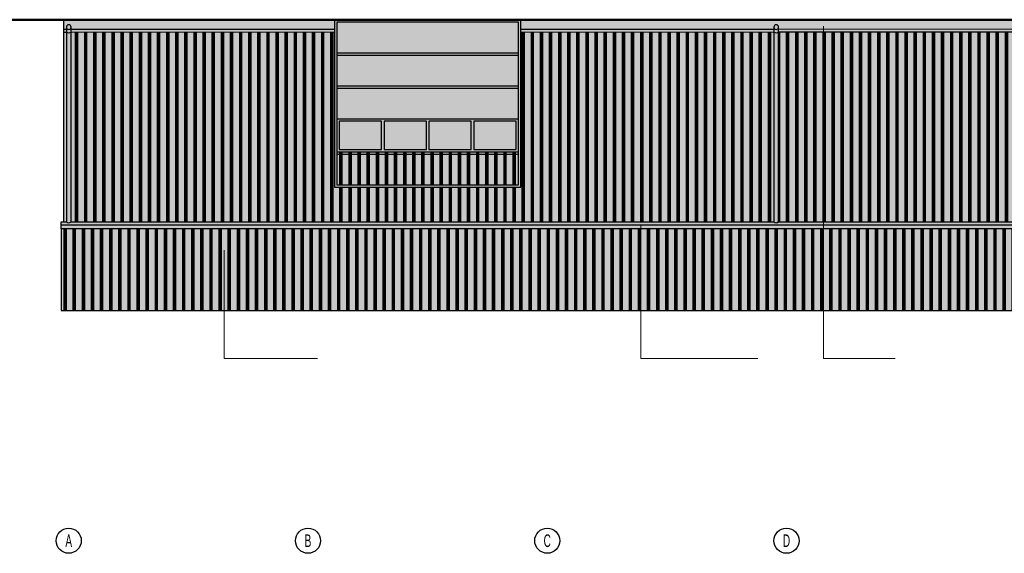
# Model space of a CAD drawing. Header units: centimetres. Extents: x 42630 to 130002, y 15 to 29179.
# Tile 92 of 175: x 49470 to 51528, y 6058 to 7172. Entities that reach past the tile are written whole.
import ezdxf
from ezdxf.enums import TextEntityAlignment as Align

# ---------------------------------------------------------------- set-up
doc = ezdxf.new("R2010")
doc.units = ezdxf.units.CM
doc.header["$LTSCALE"] = 0.01
doc.linetypes.add('DASHDOT2', pattern=[12.7, 6.35, -3.175, 0, -3.175])
doc.layers.get('0').update_dxf_attribs({"color": 253})
doc.layers.add('0.ELEWACJE', color=253, linetype='Continuous', lineweight=9)
for name, color, linetype in [('A-ELEWACJE', 253, 'Continuous'), ('A-Elewacje_wypełnienia', 253, 'Continuous'), ('A-Grid', 253, 'DASHDOT2'), ('A-konstrukcja', 253, 'Continuous'), ('A-OPISY', 253, 'Continuous'), ('CKSCIANY_KRESK', 253, 'Continuous')]:
    doc.layers.add(name, color=color, linetype=linetype)
doc.styles.add('BA_ARIAL_0.5', font='IC-Romans.shx', dxfattribs={"width": 0.5})

# ---------------------------------------------------------------- blocks, each defined once
blk = doc.blocks.new('BA_Axis_Mark')
at = {"linetype": 'Continuous'}
blk.add_circle((0, 0), 37.5, dxfattribs=at)
at = {"linetype": 'Continuous', "style": 'BA_ARIAL_0.5', "width": 0.6}
blk.add_attdef('AXIS_NUMBER', text='', height=37.5, dxfattribs=at).set_placement((0, 0), align=Align.MIDDLE_CENTER)
blk = doc.blocks.new('A$7E8814A102C37C')
at = {"layer": 'A-Grid', "xscale": 0.7000000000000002, "yscale": 0.7000000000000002, "zscale": 0.7000000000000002, "rotation": 360}
for p, values in [((0, -103.7), {'AXIS_NUMBER': 'A'}), ((500, -103.7), {'AXIS_NUMBER': 'B'}), ((1000, -103.7), {'AXIS_NUMBER': 'C'}), ((1500, -103.7), {'AXIS_NUMBER': 'D'})]:
    blk.add_blockref('BA_Axis_Mark', p, dxfattribs=at).add_auto_attribs(values)
blk = doc.blocks.new('A$7E8814D32BB3')
at = {"layer": 'A-Elewacje_wypełnienia', "lineweight": -3}
h = blk.add_hatch(color=256, dxfattribs=at)
h.set_gradient(color1=(76, 114, 153), color2=(174, 215, 255), rotation=270, tint=1)
h.paths.add_polyline_path([(10, -138), (10, -79), (98.7, -79), (98.7, -138)])
h = blk.add_hatch(color=256, dxfattribs=at)
h.set_gradient(color1=(76, 114, 153), color2=(174, 215, 255), rotation=270, tint=1)
h.paths.add_polyline_path([(103.8, -138), (103.8, -79), (192.5, -79), (192.5, -138)])
h = blk.add_hatch(color=256, dxfattribs=at)
h.set_gradient(color1=(76, 114, 153), color2=(174, 215, 255), rotation=270, tint=1)
h.paths.add_polyline_path([(197.5, -138), (197.5, -79), (286.2, -79), (286.2, -138)])
h = blk.add_hatch(color=256, dxfattribs=at)
h.set_gradient(color1=(76, 114, 153), color2=(174, 215, 255), rotation=270, tint=1)
h.paths.add_polyline_path([(291.3, -138), (291.3, -79), (380, -79), (380, -138)])
at = {"layer": 'CKSCIANY_KRESK'}
h = blk.add_hatch(color=250, dxfattribs=at)
h.dxf.hatch_style = 1
h.paths.add_polyline_path([(390, -350), (390, 0), (0, 0), (0, -350)])
h.paths.add_polyline_path([(291.3, -138), (291.3, -79), (380, -79), (380, -138)])
h.paths.add_polyline_path([(197.5, -138), (197.5, -79), (286.2, -79), (286.2, -138)])
h.paths.add_polyline_path([(103.8, -138), (103.8, -79), (192.5, -79), (192.5, -138)])
h.paths.add_polyline_path([(10, -138), (10, -79), (98.7, -79), (98.7, -138)])
at = {"layer": 'A-ELEWACJE'}
for points in [[(0, 0), (390, 0), (390, -350), (0, -350)], [(5, -5), (385, -5), (385, -345), (5, -345)], [(10, -138), (10, -79), (98.7, -79), (98.7, -138)], [(103.8, -138), (103.8, -79), (192.5, -79), (192.5, -138)], [(197.5, -138), (197.5, -79), (286.2, -79), (286.2, -138)], [(291.3, -138), (291.3, -79), (380, -79), (380, -138)]]:
    blk.add_lwpolyline(points, close=True, dxfattribs=at)
for points in [[(5, -69), (385, -69)], [(5, -74), (385, -74)], [(5, -74), (385, -74)], [(5, -143), (385, -143)], [(5, -143), (385, -143)], [(5, -207), (385, -207)], [(5, -212), (385, -212)], [(5, -276), (385, -276)], [(5, -281), (385, -281)]]:
    blk.add_lwpolyline(points, dxfattribs=at)
blk = doc.blocks.new('A$7E87C121A38CF')
blk.add_lwpolyline([(-36.1, 119, -0.352544), (-26.1, 119), (-26.1, -287.9, -1), (-36.1, -287.9)], format="xyb", close=True)
blk.add_lwpolyline([(-36.1, -277.6, -0.3223), (-26.1, -277.6)], format="xyb")
blk.add_circle((-31.1, -287.9), 5)

msp = doc.modelspace()

# ---------------------------------------------------------------- hatches: boundary and pattern name
at = {"layer": '0.ELEWACJE', "transparency": 33554661}
h = msp.add_hatch(dxfattribs=at)
h.set_pattern_fill('AR-SAND', color=256, scale=0.25, style=0)
h.set_pattern_definition([(37.5, (100, 0), (-0.4000078, 12.235331), [0, -9.652, 0, -10.795, 0, -10.31875]), (7.5, (100, 0), (11.238082, 17.9206275), [0, -5.207, 0, -8.6995, 0, -3.33375]), (327.5, (92.19, 0), (19.7748093, 0.0359296), [0, -3.175, 0, -11.43, 0, -14.9225]), (317.5, (92.19, 0), (19.0889113, 5.573233), [0, -1.5875, 0, -7.493, 0, -8.5725])])
h.paths.add_polyline_path([(50127.929, 7172.439), (49561.823, 7172.439), (49561.823, 7152.406), (49567.82, 7152.411), (49567.82, 7156.939, -1), (49577.82, 7156.939), (49577.815, 7152.42), (50127.924, 7152.9)])
h.paths.add_polyline_path([(52583.82, 7172.439), (52583.82, 7146.439), (52577.82, 7146.429), (52577.82, 7146.66, -1.85248208), (52577.471, 7152.428), (52018.483, 7151.47), (52018.493, 7171.47), (51628.493, 7171.47), (51628.488, 7153.408), (51056.37, 7152.909), (51056.375, 7156.939, 1), (51046.375, 7156.939), (51046.375, 7152.9), (50517.929, 7152.439), (50517.929, 7172.439)])
h.paths.add_polyline_path([(52567.82, 7146.66), (52567.82, 7146.412), (52568.184, 7146.412, -0.0128485)], flags=16)
at = {"layer": 'A-Elewacje_wypełnienia', "true_color": 0x383e42}
h = msp.add_hatch(color=250, dxfattribs=at)
h.dxf.hatch_style = 1
h.paths.add_polyline_path([(52583.82, 7172.439), (52583.82, 6750.083), (52588.82, 6750.083), (52588.82, 6741.43), (49556.82, 6741.43), (49556.82, 6750.083), (49561.82, 6750.083), (49561.82, 7172.439), (49627.929, 7172.439), (50017.929, 7172.439), (50127.929, 7172.439), (50127.929, 6822.439), (50517.929, 6822.439), (50517.929, 7172.439), (50627.929, 7172.439), (51017.929, 7172.439)])
h.paths.add_polyline_path([(51628.493, 6821.47), (52018.493, 6821.47), (52018.493, 7171.47), (51628.493, 7171.47)])
at = {"layer": 'A-Elewacje_wypełnienia'}
h = msp.add_hatch(dxfattribs=at)
h.set_pattern_fill('GLASS_FLAT', color=256, scale=3, angle=270)
h.set_pattern_definition([(270, (0, 0), (19.05, -3e-15), []), (270, (2.381, -4e-16), (19.05, -3e-15), []), (270, (4.762, -9e-16), (19.05, -3e-15), [])])
h.paths.add_polyline_path([(49561.823, 7146.406), (49561.823, 6750.083), (49567.82, 6750.083), (49567.82, 7146.411)])
h.paths.add_polyline_path([(50127.929, 7146.9), (49577.82, 7146.42), (49577.82, 6750.083), (51056.375, 6750.083), (51056.534, 7145.048), (51046.216, 7145.048, 0.15096057), (51056.375, 7146.66), (51056.375, 7156.939, -2.37812903), (51046.375, 7156.939), (51046.375, 6750.083, 0.3525436), (51056.375, 6750.083), (51056.375, 7146.66, -0.3351914), (51046.057, 7146.9), (50517.929, 7146.439), (50517.929, 6822.439), (50127.929, 6822.439)])
h.paths.add_polyline_path([(50512.929, 6891.439), (50512.929, 6827.439), (50132.929, 6827.439), (50132.929, 6891.439), (50132.929, 6896.439), (50512.929, 6896.439)], flags=16)
h.paths.add_polyline_path([(51628.493, 7147.408), (51056.375, 7146.909), (51056.375, 6750.083), (52567.82, 6750.083), (52567.263, 7146.411), (52018.493, 7145.47), (52018.493, 6821.47), (51628.493, 6821.47)])
h.paths.add_polyline_path([(52577.82, 6750.083), (52577.82, 7146.439), (52577.82, 7146.429), (52577.82, 6750.083), (52583.82, 6750.083)])
at = {"layer": 'A-Elewacje_wypełnienia', "true_color": 0x383e42}
h = msp.add_hatch(color=250, dxfattribs=at)
h.dxf.hatch_style = 1
h.paths.add_polyline_path([(52588.82, 6741.43), (52588.82, 6564.802), (49556.82, 6564.802), (49556.82, 6741.43)])
at = {"layer": 'A-Elewacje_wypełnienia'}
h = msp.add_hatch(dxfattribs=at)
h.set_pattern_fill('GLASS_FLAT', color=256, scale=3, angle=270)
h.set_pattern_definition([(90, (0, -1000), (-19.05, -3e-15), []), (90, (-2.381, -1000), (-19.05, -3e-15), []), (90, (-4.762, -1000), (-19.05, -3e-15), [])])
h.paths.add_polyline_path([(52588.82, 6735.218), (52588.82, 6564.802), (49556.82, 6564.802), (49556.82, 6735.218)])

# ---------------------------------------------------------------- linework, layer by layer
at = {"layer": 'A-ELEWACJE', "color": 1, "lineweight": 50}
msp.add_line((49300.617, 7172.439), (52633.82, 7172.439), dxfattribs=at)
at = {"layer": 'A-ELEWACJE'}
msp.add_line((49556.82, 6743.833), (52588.82, 6743.833), dxfattribs=at)
for points in [[(49561.823, 7172.439), (49561.823, 6750.083)], [(49561.823, 7152.406), (49567.82, 7152.411)], [(49561.823, 7152.406), (49567.82, 7152.411)], [(49561.823, 7146.406), (49567.82, 7146.411)], [(49577.82, 7152.42), (50127.929, 7152.9)], [(49577.82, 7152.42), (50127.929, 7152.9)], [(49577.82, 7146.42), (50127.929, 7146.9)], [(50517.929, 7152.439), (51046.375, 7152.9)], [(50517.929, 7152.439), (51046.375, 7152.9)], [(50517.929, 7146.439), (51046.375, 7146.9)], [(51056.375, 7152.909), (51628.493, 7153.408)], [(51056.375, 7152.909), (51628.493, 7153.408)], [(51056.375, 7146.909), (51628.493, 7147.408)], [(49556.82, 6735.218), (49556.82, 6750.083), (49567.82, 6750.083)], [(49577.82, 6750.083), (51046.375, 6750.083)], [(51056.375, 6750.083), (52567.82, 6750.083)]]:
    msp.add_lwpolyline(points, dxfattribs=at)
msp.add_lwpolyline([(49556.82, 6564.802), (52588.82, 6564.802), (52588.82, 6735.218), (49556.82, 6735.218)], close=True, dxfattribs=at)
at = {"layer": 'A-konstrukcja'}
msp.add_lwpolyline([(50127.929, 6822.439), (50517.929, 6822.439), (50517.929, 7172.439), (50127.929, 7172.439)], close=True, dxfattribs=at)
at = {"layer": 'A-OPISY', "lineweight": 0}
for points in [[(51150.379, 7158.613), (51150.379, 6464.802), (51299.844, 6464.802)], [(50768.37, 6744.022), (50768.37, 6464.802), (51012.712, 6464.802)], [(49897.388, 6691.059), (49897.388, 6464.802), (50093.002, 6464.802)]]:
    msp.add_lwpolyline(points, dxfattribs=at)

# ---------------------------------------------------------------- block references
at = {"layer": 'A-ELEWACJE', "xscale": -1, "rotation": 180}
for p in [(49603.927, 6869.059), (51082.482, 6869.059)]:
    msp.add_blockref('A$7E87C121A38CF', p, dxfattribs=at)
at = {"layer": 'A-Grid', "lineweight": -3}
msp.add_blockref('A$7E8814A102C37C', (49572.82, 6187.604), dxfattribs=at)
at = {"layer": 'A-konstrukcja', "xscale": -1, "rotation": 180}
msp.add_blockref('A$7E8814D32BB3', (50127.929, 6822.439), dxfattribs=at)

doc.saveas('drawing.dxf')
